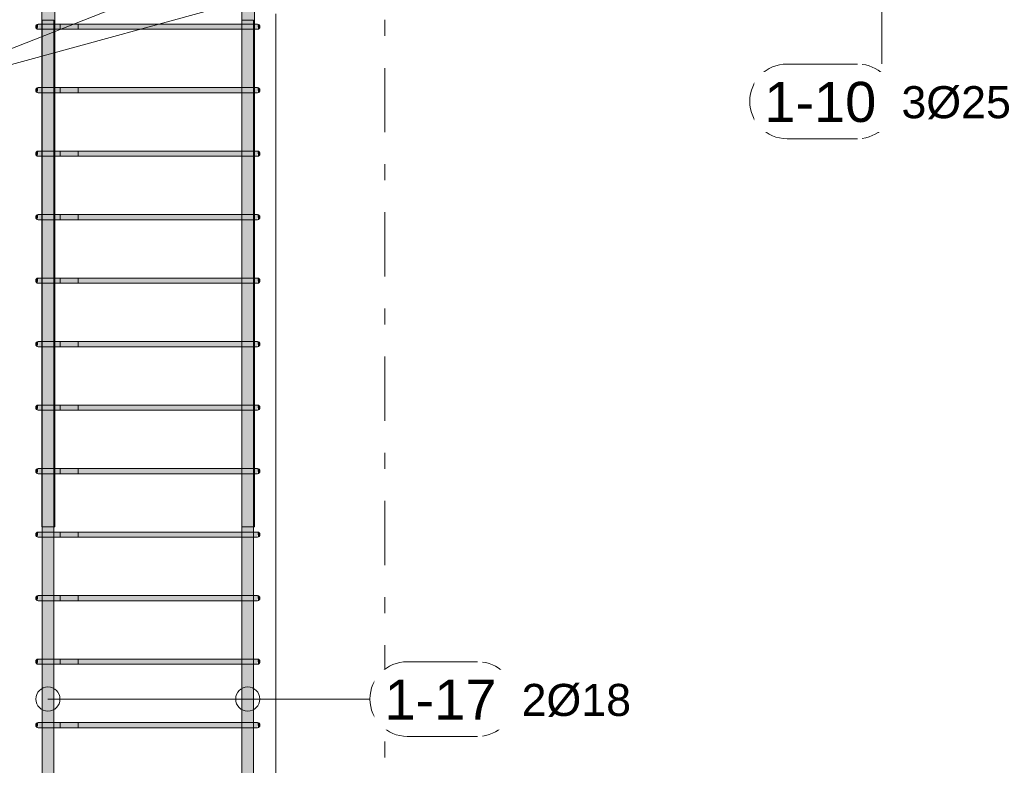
# Model space of a CAD drawing. Header units: millimetres. Extents: x 4307 to 42792, y 1610 to 10025.
# Tile 5 of 256: x 5400 to 6937, y 4448 to 5611. Entities that reach past the tile are written whole.
import ezdxf

# ---------------------------------------------------------------- set-up
doc = ezdxf.new("R2010")
doc.units = ezdxf.units.MM
doc.linetypes.add('Čára osnovy', pattern=[225, 100, -50, 25, -50])
for name, color, linetype, lineweight in [('S-COLS', 52, 'Continuous', 9), ('S-GRID', 1, 'Continuous', 5), ('S-RBAR', 171, 'Continuous', 5), ('S-RBAR-IDEN', 171, 'Continuous', 5)]:
    doc.layers.add(name, color=color, linetype=linetype, lineweight=lineweight)
doc.styles.add('Arial', font='arial.ttf', dxfattribs={"height": 50})
doc.styles.add('Arial_1', font='arial.ttf', dxfattribs={"height": 62.5})

# ---------------------------------------------------------------- blocks, each defined once
blk = doc.blocks.new('Popisek výztuže - _Typ_ množství_PRAVÝ-500031-V1')
at = {"layer": 'S-RBAR-IDEN'}
for p, q in [((6694.5, 8583.8), (6584.8, 8583.8)), ((6584.8, 8467.4), (6694.5, 8467.4))]:
    blk.add_line(p, q, dxfattribs=at)
for centre, start, end in [((6584.8, 8525.6), 90, 270), ((6694.5, 8525.6), 277.6434, 82.3566)]:
    blk.add_arc(centre, 58.2, start, end, dxfattribs=at)

msp = doc.modelspace()

# ---------------------------------------------------------------- hatches: boundary and pattern name
at = {"layer": 'S-RBAR'}
h = msp.add_hatch(color=7, dxfattribs=at)
h.paths.add_polyline_path([(5454.8, 4820), (5454.8, 4903), (5453.1, 4903), (5453.1, 4820)])
h.paths.add_polyline_path([(5434.8, 4820), (5435.1, 4820), (5434.8, 4903), (5434.8, 4903), (5434.8, 4840.1)])
h.paths.add_polyline_path([(5434.8, 4911), (5435.1, 4911), (5434.8, 5002), (5434.8, 5002), (5434.8, 4911)])
h.paths.add_polyline_path([(5454.8, 4911), (5454.8, 5002), (5453.1, 5002), (5453.1, 4911)])
h.paths.add_polyline_path([(5434.8, 5010), (5435.1, 5010), (5434.8, 5101), (5434.8, 5101), (5434.8, 5010)])
h.paths.add_polyline_path([(5454.8, 5010), (5454.8, 5101), (5453.1, 5101), (5453.1, 5010)])
h.paths.add_polyline_path([(5453.1, 5109), (5454.8, 5109), (5454.8, 5200), (5453.1, 5200), (5453.1, 5159)])
h.paths.add_polyline_path([(5435.1, 5109), (5434.8, 5200), (5434.8, 5200), (5434.9, 5109)])
h.paths.add_polyline_path([(5434.8, 5208), (5435.1, 5208), (5434.8, 5299), (5434.8, 5299), (5434.8, 5212.1)])
h.paths.add_polyline_path([(5454.8, 5208), (5454.8, 5299), (5453.1, 5299), (5453.1, 5208)])
h.paths.add_polyline_path([(5434.8, 5307), (5435.1, 5307), (5434.8, 5398), (5434.8, 5398), (5434.8, 5307)])
h.paths.add_polyline_path([(5454.8, 5307), (5454.8, 5398), (5453.1, 5398), (5453.1, 5307)])
h.paths.add_polyline_path([(5434.8, 5406), (5435.1, 5406), (5434.8, 5497), (5434.8, 5497), (5434.8, 5406)])
h.paths.add_polyline_path([(5454.8, 5406), (5454.8, 5497), (5453.1, 5497), (5453.1, 5406)])
h.paths.add_polyline_path([(5434.8, 5505), (5435.1, 5505), (5434.8, 5596), (5434.8, 5596), (5434.8, 5505)])
h.paths.add_polyline_path([(5454.8, 5505), (5454.8, 5596), (5453.1, 5596), (5453.1, 5505)])
h.paths.add_polyline_path([(5434.9, 5604), (5435.1, 5604), (5435.1, 5610), (5453.1, 5610), (5453.1, 5604), (5454.8, 5604), (5454.8, 5645.3), (5449.1, 5646), (5441.9, 5649), (5435.6, 5653.8), (5434.8, 5654.9), (5434.8, 5604)])
h.paths.add_polyline_path([(5454.8, 5655.3), (5454.8, 5657.6), (5447.1, 5657.6), (5452, 5655.6)])
h.paths.add_polyline_path([(5437.5, 5679.6), (5454.8, 5679.6), (5454.8, 5701.2), (5442.7, 5689.1), (5439.5, 5685), (5437.5, 5680.2)])
h.paths.add_polyline_path([(5436.9, 5697.4), (5454.8, 5715.3), (5454.8, 5807.8), (5436.9, 5807.8), (5436.9, 5731.6)])
h.paths.add_polyline_path([(5449.1, 5832.8), (5454.8, 5832.8), (5454.8, 5834.7), (5451.7, 5834.3), (5448, 5832.8)])
h.paths.add_polyline_path([(5434.8, 5835.1), (5435.6, 5836.2), (5442.7, 5841.3), (5449.1, 5844), (5454.8, 5845), (5454.8, 5916), (5453.1, 5916), (5453.1, 5870), (5435.1, 5870), (5434.8, 5916), (5434.8, 5916), (5434.8, 5836.2)])
h.paths.add_polyline_path([(5434.8, 5924), (5435.1, 5924), (5434.8, 6016), (5434.8, 6016), (5434.8, 5956.1)])
h.paths.add_polyline_path([(5454.8, 5924), (5454.8, 6016), (5453.1, 6016), (5453.1, 5924)])
h.paths.add_polyline_path([(5434.8, 6024), (5435.1, 6024), (5434.8, 6116), (5434.8, 6116), (5434.8, 6062.4)])
h.paths.add_polyline_path([(5454.8, 6024), (5454.8, 6116), (5453.1, 6116), (5453.1, 6024)])
h.paths.add_polyline_path([(5434.8, 6124), (5435.1, 6124), (5434.8, 6216), (5434.8, 6216), (5434.8, 6124)])
h.paths.add_polyline_path([(5454.8, 6124), (5454.8, 6216), (5453.1, 6216), (5453.1, 6124)])
h.paths.add_polyline_path([(5454.8, 6224), (5454.8, 6316), (5453.1, 6316), (5453.1, 6224)])
h.paths.add_polyline_path([(5435.1, 6224), (5434.8, 6316), (5434.8, 6316), (5434.9, 6224)])
h.paths.add_polyline_path([(5434.8, 6324), (5435.1, 6324), (5434.8, 6416), (5434.8, 6416), (5434.8, 6328.2)])
h.paths.add_polyline_path([(5454.8, 6324), (5454.8, 6416), (5453.1, 6416), (5453.1, 6324)])
h.paths.add_polyline_path([(5434.8, 6424), (5435.1, 6424), (5434.8, 6516), (5434.8, 6516), (5434.8, 6424)])
h.paths.add_polyline_path([(5454.8, 6424), (5454.8, 6516), (5453.1, 6516), (5453.1, 6424)])
h.paths.add_polyline_path([(5434.8, 6524), (5435.1, 6524), (5434.8, 6616), (5434.8, 6616), (5434.8, 6524)])
h.paths.add_polyline_path([(5454.8, 6524), (5454.8, 6616), (5453.1, 6616), (5453.1, 6524)])
h.paths.add_polyline_path([(5434.8, 6624), (5435.1, 6624), (5435.1, 6670), (5434.8, 6670), (5434.8, 6624)])
h.paths.add_polyline_path([(5454.8, 6624), (5454.8, 6670), (5453.1, 6670), (5453.1, 6624)])
h = msp.add_hatch(color=7, dxfattribs=at)
h.paths.add_polyline_path([(5766.7, 4820), (5766.7, 4903), (5764.9, 4903), (5764.9, 4820)])
h.paths.add_polyline_path([(5746.7, 4820), (5746.9, 4820), (5746.9, 4903), (5746.7, 4903), (5746.7, 4840.1)])
h.paths.add_polyline_path([(5746.7, 4911), (5746.9, 4911), (5746.9, 5002), (5746.7, 5002), (5746.7, 4946.4)])
h.paths.add_polyline_path([(5766.7, 4911), (5766.7, 5002), (5764.9, 5002), (5765.1, 4911)])
h.paths.add_polyline_path([(5746.7, 5010), (5746.9, 5010), (5746.9, 5101), (5746.7, 5101), (5746.7, 5052.7)])
h.paths.add_polyline_path([(5766.7, 5010), (5766.7, 5101), (5764.9, 5101), (5765.1, 5010)])
h.paths.add_polyline_path([(5764.9, 5109), (5766.7, 5109), (5766.7, 5200), (5764.9, 5200), (5764.9, 5159)])
h.paths.add_polyline_path([(5746.7, 5109), (5746.9, 5109), (5746.9, 5200), (5746.7, 5200), (5746.7, 5159)])
h.paths.add_polyline_path([(5746.7, 5208), (5746.9, 5208), (5746.9, 5299), (5746.7, 5299), (5746.7, 5212.1)])
h.paths.add_polyline_path([(5766.7, 5208), (5766.7, 5299), (5764.9, 5299), (5765.1, 5208)])
h.paths.add_polyline_path([(5746.9, 5307), (5746.9, 5398), (5746.7, 5398), (5746.7, 5307)])
h.paths.add_polyline_path([(5766.7, 5307), (5766.7, 5398), (5764.9, 5398), (5765.1, 5307)])
h.paths.add_polyline_path([(5746.9, 5406), (5746.9, 5497), (5746.7, 5497), (5746.7, 5406)])
h.paths.add_polyline_path([(5765.1, 5406), (5766.7, 5406), (5766.7, 5497), (5764.9, 5497), (5764.9, 5406)])
h.paths.add_polyline_path([(5746.7, 5505), (5746.9, 5505), (5746.9, 5596), (5746.7, 5596), (5746.7, 5531)])
h.paths.add_polyline_path([(5766.7, 5505), (5766.7, 5596), (5764.9, 5596), (5765.1, 5505)])
h.paths.add_polyline_path([(5746.7, 5604), (5746.9, 5604), (5746.9, 5610), (5764.9, 5610), (5765.1, 5604), (5766.7, 5604), (5766.7, 5645), (5746.7, 5645), (5746.7, 5637.3)])
h.paths.add_polyline_path([(5766.7, 5655), (5766.7, 5657.6), (5746.7, 5657.6), (5746.7, 5655)])
h.paths.add_polyline_path([(5766.7, 5679.6), (5766.7, 5807.8), (5746.7, 5807.8), (5746.7, 5679.6)])
h.paths.add_polyline_path([(5766.7, 5832.8), (5766.7, 5835), (5746.7, 5835), (5746.7, 5832.8)])
h.paths.add_polyline_path([(5746.7, 5845), (5766.7, 5845), (5766.7, 5916), (5764.9, 5916), (5764.9, 5870), (5746.9, 5870), (5746.9, 5916), (5746.7, 5916), (5746.7, 5849.8)])
h.paths.add_polyline_path([(5746.7, 5924), (5746.9, 5924), (5746.9, 6016), (5746.7, 6016), (5746.7, 5956.1)])
h.paths.add_polyline_path([(5766.7, 5924), (5766.7, 6016), (5764.9, 6016), (5765.1, 5924)])
h.paths.add_polyline_path([(5766.7, 6024), (5766.7, 6116), (5764.9, 6116), (5765.1, 6024)])
h.paths.add_polyline_path([(5746.9, 6024), (5746.9, 6116), (5746.7, 6116), (5746.7, 6024)])
h.paths.add_polyline_path([(5766.7, 6124), (5766.7, 6216), (5764.9, 6216), (5765.1, 6124)])
h.paths.add_polyline_path([(5746.9, 6124), (5746.9, 6216), (5746.7, 6216), (5746.7, 6124)])
h.paths.add_polyline_path([(5764.9, 6224), (5766.7, 6224), (5766.7, 6316), (5764.9, 6316), (5764.9, 6275)])
h.paths.add_polyline_path([(5746.7, 6224), (5746.9, 6224), (5746.9, 6316), (5746.7, 6316), (5746.7, 6275)])
h.paths.add_polyline_path([(5746.7, 6324), (5746.9, 6324), (5746.9, 6416), (5746.7, 6416), (5746.7, 6328.2)])
h.paths.add_polyline_path([(5766.7, 6324), (5766.7, 6416), (5764.9, 6416), (5765.1, 6324)])
h.paths.add_polyline_path([(5746.7, 6424), (5746.9, 6424), (5746.9, 6516), (5746.7, 6516), (5746.7, 6434.4)])
h.paths.add_polyline_path([(5766.7, 6424), (5766.7, 6516), (5764.9, 6516), (5765.1, 6424)])
h.paths.add_polyline_path([(5746.9, 6524), (5746.9, 6616), (5746.7, 6616), (5746.7, 6524)])
h.paths.add_polyline_path([(5765.1, 6524), (5766.7, 6524), (5766.7, 6616), (5764.9, 6616), (5764.9, 6524)])
h.paths.add_polyline_path([(5746.7, 6624), (5746.9, 6624), (5746.9, 6670), (5746.7, 6670), (5746.7, 6647)])
h.paths.add_polyline_path([(5766.7, 6624), (5766.7, 6670), (5764.9, 6670), (5765.1, 6624)])
h = msp.add_hatch(color=7, dxfattribs=at)
h.paths.add_polyline_path([(5441.3, 2610), (5453.1, 2610), (5452.8, 2625.8), (5435.1, 2625.8), (5435.1, 2610), (5438.1, 2610)])
h.paths.add_polyline_path([(5438.1, 2633.8), (5453.1, 2633.8), (5452.8, 2724.8), (5435.1, 2724.8), (5435.1, 2633.8)])
h.paths.add_polyline_path([(5445.2, 2732.8), (5453.1, 2732.8), (5452.8, 2823.8), (5435.1, 2823.8), (5435.1, 2732.8), (5444.9, 2732.8)])
h.paths.add_polyline_path([(5445.2, 2831.8), (5453.1, 2831.8), (5452.8, 2922.8), (5435.1, 2922.8), (5435.1, 2831.8), (5444.9, 2831.8)])
h.paths.add_polyline_path([(5452.8, 2930.8), (5453.1, 2930.8), (5452.8, 3021.8), (5435.1, 3021.8), (5435.1, 2930.8), (5449, 2930.8)])
h.paths.add_polyline_path([(5441.3, 3029.8), (5453.1, 3029.8), (5452.8, 3120.8), (5435.1, 3120.8), (5435.1, 3029.8), (5438.1, 3029.8)])
h.paths.add_polyline_path([(5441.3, 3128.8), (5453.1, 3128.8), (5452.8, 3219.9), (5435.1, 3219.9), (5435.1, 3128.8), (5438.1, 3128.8)])
h.paths.add_polyline_path([(5445.2, 3227.9), (5453.1, 3227.9), (5452.8, 3318.9), (5435.1, 3318.9), (5435.1, 3227.9), (5444.9, 3227.9)])
h.paths.add_polyline_path([(5441.3, 3326.9), (5453.1, 3326.9), (5452.8, 3417.9), (5435.1, 3417.9), (5435.1, 3326.9), (5438.1, 3326.9)])
h.paths.add_polyline_path([(5444.9, 3425.9), (5453.1, 3425.9), (5452.8, 3516.9), (5435.1, 3516.9), (5435.1, 3425.9), (5441.3, 3425.9)])
h.paths.add_polyline_path([(5445.2, 3524.9), (5453.1, 3524.9), (5452.8, 3615.9), (5435.1, 3615.9), (5435.1, 3524.9), (5444.9, 3524.9)])
h.paths.add_polyline_path([(5452.8, 3623.9), (5453.1, 3623.9), (5452.8, 3714.9), (5435.1, 3714.9), (5435.1, 3623.9), (5449, 3623.9)])
h.paths.add_polyline_path([(5441.3, 3722.9), (5453.1, 3722.9), (5452.8, 3813.9), (5435.1, 3813.9), (5435.1, 3722.9), (5438.1, 3722.9)])
h.paths.add_polyline_path([(5441.3, 3821.9), (5453.1, 3821.9), (5452.8, 3912.9), (5435.1, 3912.9), (5435.1, 3821.9), (5438.1, 3821.9)])
h.paths.add_polyline_path([(5441.3, 3920.9), (5453.1, 3920.9), (5452.8, 4011.9), (5435.1, 4011.9), (5435.1, 3920.9), (5438.1, 3920.9)])
h.paths.add_polyline_path([(5444.9, 4019.9), (5453.1, 4019.9), (5452.8, 4110.9), (5435.1, 4110.9), (5435.1, 4019.9), (5441.3, 4019.9)])
h.paths.add_polyline_path([(5435.1, 4118.9), (5453.1, 4118.9), (5452.8, 4209.9), (5435.1, 4209.9), (5435.1, 4149.2)])
h.paths.add_polyline_path([(5445.2, 4217.9), (5453.1, 4217.9), (5452.8, 4308.9), (5435.1, 4308.6), (5435.1, 4217.9), (5444.9, 4217.9)])
h.paths.add_polyline_path([(5441.3, 4316.9), (5453.1, 4316.9), (5452.8, 4407.9), (5435.1, 4407.9), (5435.1, 4316.9), (5438.1, 4316.9)])
h.paths.add_polyline_path([(5453.1, 4415.9), (5452.8, 4506.9), (5435.1, 4506.9), (5435.1, 4415.9), (5452.8, 4415.9)])
h.paths.add_polyline_path([(5441.3, 4514.9), (5453.1, 4514.9), (5452.8, 4605.9), (5435.1, 4605.9), (5435.1, 4514.9), (5438.1, 4514.9)])
h.paths.add_polyline_path([(5441.3, 4613.9), (5453.1, 4613.9), (5452.8, 4704.9), (5435.1, 4704.9), (5435.1, 4613.9), (5438.1, 4613.9)])
h.paths.add_polyline_path([(5445.2, 4712.9), (5453.1, 4712.9), (5452.8, 4804), (5435.1, 4804), (5435.1, 4712.9), (5444.9, 4712.9)])
h.paths.add_polyline_path([(5444.9, 4812), (5453.1, 4812), (5452.8, 4903), (5435.1, 4903), (5435.1, 4812), (5441.3, 4812)])
h.paths.add_polyline_path([(5445.2, 4911), (5453.1, 4911), (5452.8, 5002), (5435.1, 5002), (5435.1, 4911), (5444.9, 4911)])
h.paths.add_polyline_path([(5445.2, 5010), (5453.1, 5010), (5452.8, 5101), (5435.1, 5101), (5435.1, 5010), (5444.9, 5010)])
h.paths.add_polyline_path([(5452.8, 5109), (5453.1, 5109), (5452.8, 5200), (5435.1, 5200), (5435.1, 5109), (5449, 5109)])
h.paths.add_polyline_path([(5441.3, 5208), (5453.1, 5208), (5452.8, 5299), (5435.1, 5299), (5435.1, 5208), (5438.1, 5208)])
h.paths.add_polyline_path([(5441.3, 5307), (5453.1, 5307), (5452.8, 5398), (5435.1, 5398), (5435.1, 5307), (5438.1, 5307)])
h.paths.add_polyline_path([(5441.3, 5406), (5453.1, 5406), (5452.8, 5497), (5435.1, 5497), (5435.1, 5406), (5438.1, 5406)])
h.paths.add_polyline_path([(5441.3, 5505), (5453.1, 5505), (5452.8, 5596), (5435.1, 5596), (5435.1, 5505), (5438.1, 5505)])
h.paths.add_polyline_path([(5445.2, 5604), (5453.1, 5604), (5452.8, 5610), (5435.1, 5610), (5435.1, 5604), (5444.9, 5604)])
h = msp.add_hatch(color=7, dxfattribs=at)
h.paths.add_polyline_path([(5758.7, 2610), (5764.9, 2610), (5764.9, 2625.8), (5746.9, 2625.8), (5746.9, 2610), (5754.8, 2610)])
h.paths.add_polyline_path([(5746.9, 2633.8), (5764.9, 2633.8), (5764.9, 2724.8), (5746.9, 2724.8), (5746.9, 2661.1)])
h.paths.add_polyline_path([(5761.9, 2732.8), (5764.9, 2732.8), (5764.9, 2823.8), (5746.9, 2823.8), (5746.9, 2732.8), (5758.7, 2732.8)])
h.paths.add_polyline_path([(5761.9, 2831.8), (5764.9, 2831.8), (5764.9, 2922.8), (5746.9, 2922.8), (5746.9, 2831.8), (5758.7, 2831.8)])
h.paths.add_polyline_path([(5746.9, 2930.8), (5764.9, 2930.8), (5764.9, 3021.8), (5746.9, 3021.8), (5746.9, 2980)])
h.paths.add_polyline_path([(5761.9, 3029.8), (5764.9, 3029.8), (5764.9, 3120.8), (5746.9, 3120.8), (5746.9, 3029.8), (5758.7, 3029.8)])
h.paths.add_polyline_path([(5761.9, 3128.8), (5764.9, 3128.8), (5764.9, 3219.9), (5746.9, 3219.9), (5746.9, 3128.8), (5758.7, 3128.8)])
h.paths.add_polyline_path([(5761.9, 3227.9), (5764.9, 3227.9), (5764.9, 3318.9), (5746.9, 3318.9), (5746.9, 3227.9), (5758.7, 3227.9)])
h.paths.add_polyline_path([(5761.9, 3326.9), (5764.9, 3326.9), (5764.9, 3417.9), (5746.9, 3417.9), (5746.9, 3326.9), (5758.7, 3326.9)])
h.paths.add_polyline_path([(5761.9, 3425.9), (5764.9, 3425.9), (5764.9, 3516.9), (5746.9, 3516.9), (5746.9, 3425.9), (5758.7, 3425.9)])
h.paths.add_polyline_path([(5761.9, 3524.9), (5764.9, 3524.9), (5764.9, 3615.9), (5746.9, 3615.9), (5746.9, 3524.9), (5758.7, 3524.9)])
h.paths.add_polyline_path([(5746.9, 3623.9), (5764.9, 3623.9), (5764.9, 3714.9), (5746.9, 3714.9), (5746.9, 3670.9)])
h.paths.add_polyline_path([(5761.9, 3722.9), (5764.9, 3722.9), (5764.9, 3813.9), (5746.9, 3813.9), (5746.9, 3722.9), (5758.7, 3722.9)])
h.paths.add_polyline_path([(5761.9, 3821.9), (5764.9, 3821.9), (5764.9, 3912.9), (5746.9, 3912.9), (5746.9, 3821.9), (5758.7, 3821.9)])
h.paths.add_polyline_path([(5761.9, 3920.9), (5764.9, 3920.9), (5764.9, 4011.9), (5746.9, 4011.9), (5746.9, 3920.9), (5758.7, 3920.9)])
h.paths.add_polyline_path([(5761.9, 4019.9), (5764.9, 4019.9), (5764.9, 4110.9), (5746.9, 4110.9), (5746.9, 4019.9), (5758.7, 4019.9)])
h.paths.add_polyline_path([(5758.7, 4118.9), (5764.9, 4118.9), (5764.9, 4209.9), (5746.9, 4209.9), (5746.9, 4118.9), (5754.8, 4118.9)])
h.paths.add_polyline_path([(5761.9, 4217.9), (5764.9, 4217.9), (5764.9, 4308.9), (5746.9, 4308.6), (5746.9, 4217.9), (5758.7, 4217.9)])
h.paths.add_polyline_path([(5761.9, 4316.9), (5764.9, 4316.9), (5764.9, 4407.9), (5746.9, 4407.9), (5746.9, 4316.9), (5758.7, 4316.9)])
h.paths.add_polyline_path([(5746.9, 4415.9), (5764.9, 4415.9), (5764.9, 4506.9), (5746.9, 4506.9), (5746.9, 4468.1)])
h.paths.add_polyline_path([(5761.9, 4514.9), (5764.9, 4514.9), (5764.9, 4605.9), (5746.9, 4605.9), (5746.9, 4514.9), (5758.7, 4514.9)])
h.paths.add_polyline_path([(5761.9, 4613.9), (5764.9, 4613.9), (5764.9, 4704.9), (5746.9, 4704.9), (5746.9, 4613.9), (5758.7, 4613.9)])
h.paths.add_polyline_path([(5761.9, 4712.9), (5764.9, 4712.9), (5764.9, 4804), (5746.9, 4804), (5746.9, 4712.9), (5758.7, 4712.9)])
h.paths.add_polyline_path([(5761.9, 4812), (5764.9, 4812), (5764.9, 4903), (5746.9, 4903), (5746.9, 4812), (5758.7, 4812)])
h.paths.add_polyline_path([(5761.9, 4911), (5764.9, 4911), (5764.9, 5002), (5746.9, 5002), (5746.9, 4911), (5758.7, 4911)])
h.paths.add_polyline_path([(5761.9, 5010), (5764.9, 5010), (5764.9, 5101), (5746.9, 5101), (5746.9, 5010), (5758.7, 5010)])
h.paths.add_polyline_path([(5746.9, 5109), (5764.9, 5109), (5764.9, 5200), (5746.9, 5200), (5746.9, 5159)])
h.paths.add_polyline_path([(5761.9, 5208), (5764.9, 5208), (5764.9, 5299), (5746.9, 5299), (5746.9, 5208), (5758.7, 5208)])
h.paths.add_polyline_path([(5761.9, 5307), (5764.9, 5307), (5764.9, 5398), (5746.9, 5398), (5746.9, 5307), (5758.7, 5307)])
h.paths.add_polyline_path([(5761.9, 5406), (5764.9, 5406), (5764.9, 5497), (5746.9, 5497), (5746.9, 5406), (5758.7, 5406)])
h.paths.add_polyline_path([(5761.9, 5505), (5764.9, 5505), (5764.9, 5596), (5746.9, 5596), (5746.9, 5505), (5758.7, 5505)])
h.paths.add_polyline_path([(5754.8, 5604), (5764.9, 5604), (5764.9, 5610), (5746.9, 5610), (5746.9, 5604), (5751, 5604)])
for points in [[(5428, 5596.1), (5429, 5604), (5427, 5603.5), (5425.5, 5602), (5425, 5600), (5425.5, 5598), (5427.4, 5596.4)], [(5434.9, 5596), (5449, 5596), (5449, 5604), (5429, 5604), (5429, 5596), (5432.7, 5596)], [(5741.6, 5596), (5751, 5596), (5751, 5604), (5449, 5604), (5449, 5596), (5663, 5596)], [(5769.5, 5596), (5771, 5596.1), (5771, 5604), (5751, 5604), (5751, 5596), (5767.3, 5596)], [(5772, 5596.1), (5773, 5596.5), (5774.5, 5598), (5775, 5600), (5774.5, 5602), (5773, 5603.5), (5771, 5604), (5771.7, 5599)], [(5428, 5497.1), (5429, 5505), (5427, 5504.5), (5425.5, 5503), (5425, 5501), (5425.5, 5499), (5427.4, 5497.4)], [(5434.9, 5497), (5449, 5497), (5449, 5505), (5429, 5505), (5429, 5497), (5432.7, 5497)], [(5741.6, 5497), (5751, 5497), (5751, 5505), (5449, 5505), (5449, 5497), (5663, 5497)], [(5769.5, 5497), (5771, 5497.1), (5771, 5505), (5751, 5505), (5751, 5497), (5767.3, 5497)], [(5772, 5497.1), (5773, 5497.5), (5774.5, 5499), (5775, 5501), (5774.5, 5503), (5773, 5504.5), (5771, 5505), (5771.7, 5500)], [(5428, 5398.1), (5429, 5406), (5427, 5405.5), (5425.5, 5404), (5425, 5402), (5425.5, 5400), (5427.4, 5398.3)], [(5434.9, 5398), (5449, 5398), (5449, 5406), (5429, 5406), (5429, 5398), (5432.7, 5398)], [(5741.6, 5398), (5751, 5398), (5751, 5406), (5449, 5406), (5449, 5398), (5663, 5398)], [(5769.5, 5398), (5771, 5398.1), (5771, 5406), (5751, 5406), (5751, 5398), (5767.3, 5398)], [(5772, 5398.1), (5773, 5398.5), (5774.5, 5400), (5775, 5402), (5774.5, 5404), (5773, 5405.5), (5771, 5406), (5771.7, 5401)], [(5428, 5299.1), (5429, 5307), (5427, 5306.4), (5425.5, 5305), (5425, 5303), (5425.5, 5301), (5427.4, 5299.3)], [(5434.9, 5299), (5449, 5299), (5449, 5307), (5429, 5307), (5429, 5299), (5432.7, 5299)], [(5741.6, 5299), (5751, 5299), (5751, 5307), (5449, 5307), (5449, 5299), (5663, 5299)], [(5769.5, 5299), (5771, 5299.1), (5771, 5307), (5751, 5307), (5751, 5299), (5767.3, 5299)], [(5772, 5299.1), (5773, 5299.5), (5774.5, 5301), (5775, 5303), (5774.5, 5305), (5773, 5306.4), (5771, 5307), (5771.7, 5301.9)], [(5428, 5200.1), (5429, 5208), (5427, 5207.4), (5425.5, 5206), (5425, 5204), (5425.5, 5202), (5427.4, 5200.3)], [(5434.9, 5200), (5449, 5200), (5449, 5208), (5429, 5208), (5429, 5200), (5432.7, 5200)], [(5741.6, 5200), (5751, 5200), (5751, 5208), (5449, 5208), (5449, 5200), (5663, 5200)], [(5769.5, 5200), (5771, 5200.1), (5771, 5208), (5751, 5208), (5751, 5200), (5767.3, 5200)], [(5772, 5200.1), (5773, 5200.5), (5774.5, 5202), (5775, 5204), (5774.5, 5206), (5773, 5207.4), (5771, 5208), (5771.7, 5202.9)], [(5428, 5101.1), (5429, 5109), (5427, 5108.4), (5425.5, 5107), (5425, 5105), (5425.5, 5103), (5427.4, 5101.3)], [(5445.2, 5101), (5449, 5101), (5449, 5109), (5429, 5109), (5429, 5101), (5444.9, 5101)], [(5506, 5101), (5751, 5101), (5751, 5109), (5449, 5109), (5449, 5101), (5466.7, 5101)], [(5751, 5101), (5771, 5101.1), (5771, 5109), (5751, 5109), (5751, 5105.8)], [(5772, 5101.1), (5773, 5101.5), (5774.5, 5103), (5775, 5105), (5774.5, 5107), (5773, 5108.4), (5771, 5109), (5771.7, 5103.9)], [(5428, 5002.1), (5429, 5010), (5427, 5009.4), (5425.5, 5008), (5425, 5006), (5425.5, 5004), (5427.4, 5002.3)], [(5434.9, 5002), (5449, 5002), (5449, 5010), (5429, 5010), (5429, 5002), (5432.7, 5002)], [(5741.6, 5002), (5751, 5002), (5751, 5010), (5449, 5010), (5449, 5002), (5663, 5002)], [(5769.5, 5002), (5771, 5002.1), (5771, 5010), (5751, 5010), (5751, 5002), (5767.3, 5002)], [(5772, 5002.1), (5773, 5002.5), (5774.5, 5004), (5775, 5006), (5774.5, 5008), (5773, 5009.4), (5771, 5010), (5771.7, 5004.9)], [(5428, 4903.1), (5429, 4911), (5427, 4910.4), (5425.5, 4909), (5425, 4907), (5425.5, 4905), (5427.4, 4903.3)], [(5434.9, 4903), (5449, 4903), (5449, 4911), (5429, 4911), (5429, 4903), (5432.7, 4903)], [(5741.6, 4903), (5751, 4903), (5751, 4911), (5449, 4911), (5449, 4903), (5663, 4903)], [(5769.5, 4903), (5771, 4903.1), (5771, 4911), (5751, 4911), (5751, 4903), (5767.3, 4903)], [(5772, 4903.1), (5773, 4903.5), (5774.5, 4905), (5775, 4907), (5774.5, 4909), (5773, 4910.4), (5771, 4911), (5771.7, 4905.9)], [(5428, 4804.1), (5429, 4812), (5427, 4811.4), (5425.5, 4810), (5425, 4808), (5425.5, 4806), (5427.4, 4804.3)], [(5434.9, 4804), (5449, 4804), (5449, 4812), (5429, 4812), (5429, 4804), (5432.7, 4804)], [(5741.6, 4804), (5751, 4804), (5751, 4812), (5449, 4812), (5449, 4804), (5663, 4804)], [(5769.5, 4804), (5771, 4804.1), (5771, 4812), (5751, 4812), (5751, 4804), (5767.3, 4804)], [(5772, 4804.1), (5773, 4804.5), (5774.5, 4806), (5775, 4808), (5774.5, 4810), (5773, 4811.4), (5771, 4812), (5771.7, 4806.9)], [(5428, 4705.1), (5429, 4712.9), (5427, 4712.4), (5425.5, 4710.9), (5425, 4708.9), (5425.5, 4706.9), (5427.4, 4705.3)], [(5434.9, 4704.9), (5449, 4704.9), (5449, 4712.9), (5429, 4712.9), (5429, 4704.9), (5432.7, 4704.9)], [(5741.6, 4704.9), (5751, 4704.9), (5751, 4712.9), (5449, 4712.9), (5449, 4704.9), (5663, 4704.9)], [(5769.5, 4704.9), (5771, 4705.1), (5771, 4712.9), (5751, 4712.9), (5751, 4704.9), (5767.3, 4704.9)], [(5772, 4705.1), (5773, 4705.5), (5774.5, 4706.9), (5775, 4708.9), (5774.5, 4710.9), (5773, 4712.4), (5771, 4712.9), (5771.7, 4707.9)], [(5428, 4606.1), (5429, 4613.9), (5427, 4613.4), (5425.5, 4611.9), (5425, 4609.9), (5425.5, 4607.9), (5427.4, 4606.3)], [(5434.9, 4605.9), (5449, 4605.9), (5449, 4613.9), (5429, 4613.9), (5429, 4605.9), (5432.7, 4605.9)], [(5741.6, 4605.9), (5751, 4605.9), (5751, 4613.9), (5449, 4613.9), (5449, 4605.9), (5663, 4605.9)], [(5769.5, 4605.9), (5771, 4606.1), (5771, 4613.9), (5751, 4613.9), (5751, 4605.9), (5767.3, 4605.9)], [(5772, 4606.1), (5773, 4606.5), (5774.5, 4607.9), (5775, 4609.9), (5774.5, 4611.9), (5773, 4613.4), (5771, 4613.9), (5771.7, 4608.9)], [(5428, 4507.1), (5429, 4514.9), (5427, 4514.4), (5425.5, 4512.9), (5425, 4510.9), (5425.5, 4508.9), (5427.4, 4507.3)], [(5434.9, 4506.9), (5449, 4506.9), (5449, 4514.9), (5429, 4514.9), (5429, 4506.9), (5432.7, 4506.9)], [(5741.6, 4506.9), (5751, 4506.9), (5751, 4514.9), (5449, 4514.9), (5449, 4506.9), (5663, 4506.9)], [(5769.5, 4506.9), (5771, 4507.1), (5771, 4514.9), (5751, 4514.9), (5751, 4506.9), (5767.3, 4506.9)], [(5772, 4507.1), (5773, 4507.5), (5774.5, 4508.9), (5775, 4510.9), (5774.5, 4512.9), (5773, 4514.4), (5771, 4514.9), (5771.7, 4509.9)]]:
    msp.add_hatch(color=7, dxfattribs=at).paths.add_polyline_path(points)

# ---------------------------------------------------------------- linework, layer by layer
at = {"layer": 'S-COLS'}
for p, q in [((5800, 5620), (5800, 2605)), ((5800, 2605), (5800, 5620))]:
    msp.add_line(p, q, dxfattribs=at)
at = {"layer": 'S-GRID', "linetype": 'Čára osnovy', "lineweight": 9}
msp.add_line((5970, 2060.6), (5970, 9495.1), dxfattribs=at)
at = {"layer": 'S-RBAR'}
for p, q in [((5434.8, 4820), (5434.8, 6670)), ((5434.8, 4820), (5434.8, 6670)), ((5454.8, 4820), (5454.8, 6670)), ((5454.8, 4820), (5454.8, 6670)), ((5746.7, 4820), (5746.7, 6670)), ((5746.7, 4820), (5746.7, 6670)), ((5766.7, 4820), (5766.7, 6670)), ((5766.7, 4820), (5766.7, 6670)), ((5453.1, 5610), (5435.1, 5610)), ((5435.1, 2610), (5435.1, 5610)), ((5453.1, 5610), (5435.1, 5610)), ((5435.1, 2610), (5435.1, 5610)), ((5453.1, 2610), (5453.1, 5610)), ((5453.1, 2610), (5453.1, 5610)), ((5764.9, 5610), (5746.9, 5610)), ((5746.9, 2610), (5746.9, 5610)), ((5764.9, 5610), (5746.9, 5610)), ((5746.9, 2610), (5746.9, 5610)), ((5764.9, 2610), (5764.9, 5610)), ((5764.9, 2610), (5764.9, 5610)), ((5434.9, 5604), (5429, 5604)), ((5449, 5604), (5429, 5604)), ((5449, 5604), (5429, 5604)), ((5463.1, 5604), (5429, 5604)), ((5434.9, 5596), (5429, 5596)), ((5449, 5596), (5429, 5596)), ((5463.1, 5596), (5429, 5596)), ((5463.1, 5604), (5434.9, 5604)), ((5463.1, 5596), (5434.9, 5596)), ((5449, 5596), (5434.9, 5596)), ((5449, 5604), (5751, 5604)), ((5751, 5604), (5449, 5604)), ((5449, 5596), (5751, 5596)), ((5751, 5596), (5449, 5596)), ((5463.1, 5604), (5463.1, 5596)), ((5463.1, 5604), (5491.4, 5604)), ((5463.1, 5596), (5491.4, 5596)), ((5491.4, 5596), (5491.4, 5604)), ((5771, 5604), (5751, 5604)), ((5771, 5604), (5751, 5604)), ((5771, 5596), (5751, 5596)), ((5771, 5596), (5751, 5596)), ((5434.9, 5505), (5429, 5505)), ((5449, 5505), (5429, 5505)), ((5449, 5505), (5429, 5505)), ((5463.1, 5505), (5429, 5505)), ((5463.1, 5505), (5434.9, 5505)), ((5449, 5505), (5751, 5505)), ((5751, 5505), (5449, 5505)), ((5463.1, 5505), (5463.1, 5497)), ((5463.1, 5505), (5491.4, 5505)), ((5491.4, 5497), (5491.4, 5505)), ((5771, 5505), (5751, 5505)), ((5771, 5505), (5751, 5505)), ((5434.9, 5497), (5429, 5497)), ((5449, 5497), (5429, 5497)), ((5463.1, 5497), (5429, 5497)), ((5463.1, 5497), (5434.9, 5497)), ((5449, 5497), (5434.9, 5497)), ((5449, 5497), (5751, 5497)), ((5751, 5497), (5449, 5497)), ((5463.1, 5497), (5491.4, 5497)), ((5771, 5497), (5751, 5497)), ((5771, 5497), (5751, 5497)), ((5434.9, 5406), (5429, 5406)), ((5449, 5406), (5429, 5406)), ((5449, 5406), (5429, 5406)), ((5463.1, 5406), (5429, 5406)), ((5434.9, 5398), (5429, 5398)), ((5449, 5398), (5429, 5398)), ((5463.1, 5398), (5429, 5398)), ((5463.1, 5406), (5434.9, 5406)), ((5463.1, 5398), (5434.9, 5398)), ((5449, 5398), (5434.9, 5398)), ((5449, 5406), (5751, 5406)), ((5751, 5406), (5449, 5406)), ((5449, 5398), (5751, 5398)), ((5751, 5398), (5449, 5398)), ((5463.1, 5406), (5463.1, 5398)), ((5463.1, 5406), (5491.4, 5406)), ((5463.1, 5398), (5491.4, 5398)), ((5491.4, 5398), (5491.4, 5406)), ((5771, 5406), (5751, 5406)), ((5771, 5406), (5751, 5406)), ((5771, 5398), (5751, 5398)), ((5771, 5398), (5751, 5398)), ((5434.9, 5307), (5429, 5307)), ((5449, 5307), (5429, 5307)), ((5449, 5307), (5429, 5307)), ((5463.1, 5307), (5429, 5307)), ((5463.1, 5307), (5434.9, 5307)), ((5449, 5307), (5751, 5307)), ((5751, 5307), (5449, 5307)), ((5463.1, 5307), (5463.1, 5299)), ((5463.1, 5307), (5491.4, 5307)), ((5491.4, 5299), (5491.4, 5307)), ((5771, 5307), (5751, 5307)), ((5771, 5307), (5751, 5307)), ((5434.9, 5299), (5429, 5299)), ((5449, 5299), (5429, 5299)), ((5463.1, 5299), (5429, 5299)), ((5463.1, 5299), (5434.9, 5299)), ((5449, 5299), (5434.9, 5299)), ((5449, 5299), (5751, 5299)), ((5751, 5299), (5449, 5299)), ((5463.1, 5299), (5491.4, 5299)), ((5771, 5299), (5751, 5299)), ((5771, 5299), (5751, 5299)), ((5434.9, 5208), (5429, 5208)), ((5449, 5208), (5429, 5208)), ((5449, 5208), (5429, 5208)), ((5463.1, 5208), (5429, 5208)), ((5434.9, 5200), (5429, 5200)), ((5449, 5200), (5429, 5200)), ((5463.1, 5200), (5429, 5200)), ((5463.1, 5208), (5434.9, 5208)), ((5463.1, 5200), (5434.9, 5200)), ((5449, 5200), (5434.9, 5200)), ((5449, 5208), (5751, 5208)), ((5751, 5208), (5449, 5208)), ((5449, 5200), (5751, 5200)), ((5751, 5200), (5449, 5200)), ((5463.1, 5208), (5463.1, 5200)), ((5463.1, 5208), (5491.4, 5208)), ((5463.1, 5200), (5491.4, 5200)), ((5491.4, 5200), (5491.4, 5208)), ((5771, 5208), (5751, 5208)), ((5771, 5208), (5751, 5208)), ((5771, 5200), (5751, 5200)), ((5771, 5200), (5751, 5200)), ((5434.9, 5109), (5429, 5109)), ((5449, 5109), (5429, 5109)), ((5449, 5109), (5429, 5109)), ((5463.1, 5109), (5429, 5109)), ((5463.1, 5109), (5434.9, 5109)), ((5449, 5109), (5751, 5109)), ((5751, 5109), (5449, 5109)), ((5463.1, 5109), (5463.1, 5101)), ((5463.1, 5109), (5491.4, 5109)), ((5491.4, 5101), (5491.4, 5109)), ((5771, 5109), (5751, 5109)), ((5771, 5109), (5751, 5109)), ((5434.9, 5101), (5429, 5101)), ((5449, 5101), (5429, 5101)), ((5463.1, 5101), (5429, 5101)), ((5463.1, 5101), (5434.9, 5101)), ((5449, 5101), (5434.9, 5101)), ((5449, 5101), (5751, 5101)), ((5751, 5101), (5449, 5101)), ((5463.1, 5101), (5491.4, 5101)), ((5771, 5101), (5751, 5101)), ((5771, 5101), (5751, 5101)), ((5434.9, 5010), (5429, 5010)), ((5449, 5010), (5429, 5010)), ((5449, 5010), (5429, 5010)), ((5463.1, 5010), (5429, 5010)), ((5463.1, 5010), (5434.9, 5010)), ((5449, 5010), (5751, 5010)), ((5751, 5010), (5449, 5010)), ((5463.1, 5010), (5463.1, 5002)), ((5463.1, 5010), (5491.4, 5010)), ((5491.4, 5002), (5491.4, 5010)), ((5771, 5010), (5751, 5010)), ((5771, 5010), (5751, 5010)), ((5434.9, 5002), (5429, 5002)), ((5449, 5002), (5429, 5002)), ((5463.1, 5002), (5429, 5002)), ((5463.1, 5002), (5434.9, 5002)), ((5449, 5002), (5434.9, 5002)), ((5449, 5002), (5751, 5002)), ((5751, 5002), (5449, 5002)), ((5463.1, 5002), (5491.4, 5002)), ((5771, 5002), (5751, 5002)), ((5771, 5002), (5751, 5002)), ((5434.9, 4911), (5429, 4911)), ((5449, 4911), (5429, 4911)), ((5449, 4911), (5429, 4911)), ((5463.1, 4911), (5429, 4911)), ((5434.9, 4903), (5429, 4903)), ((5449, 4903), (5429, 4903)), ((5463.1, 4903), (5429, 4903)), ((5463.1, 4911), (5434.9, 4911)), ((5463.1, 4903), (5434.9, 4903)), ((5449, 4903), (5434.9, 4903)), ((5449, 4911), (5751, 4911)), ((5751, 4911), (5449, 4911)), ((5449, 4903), (5751, 4903)), ((5751, 4903), (5449, 4903)), ((5463.1, 4911), (5463.1, 4903)), ((5463.1, 4911), (5491.4, 4911)), ((5463.1, 4903), (5491.4, 4903)), ((5491.4, 4903), (5491.4, 4911)), ((5771, 4911), (5751, 4911)), ((5771, 4911), (5751, 4911)), ((5771, 4903), (5751, 4903)), ((5771, 4903), (5751, 4903)), ((5434.9, 4812), (5429, 4812)), ((5449, 4812), (5429, 4812)), ((5449, 4812), (5429, 4812)), ((5463.1, 4812), (5429, 4812)), ((5454.8, 4820), (5434.8, 4820)), ((5454.8, 4820), (5434.8, 4820)), ((5463.1, 4812), (5434.9, 4812)), ((5449, 4812), (5751, 4812)), ((5751, 4812), (5449, 4812)), ((5463.1, 4812), (5463.1, 4804)), ((5463.1, 4812), (5491.4, 4812)), ((5491.4, 4804), (5491.4, 4812)), ((5766.7, 4820), (5746.7, 4820)), ((5766.7, 4820), (5746.7, 4820)), ((5771, 4812), (5751, 4812)), ((5771, 4812), (5751, 4812)), ((5434.9, 4804), (5429, 4804)), ((5449, 4804), (5429, 4804)), ((5463.1, 4804), (5429, 4804)), ((5463.1, 4804), (5434.9, 4804)), ((5449, 4804), (5434.9, 4804)), ((5449, 4804), (5751, 4804)), ((5751, 4804), (5449, 4804)), ((5463.1, 4804), (5491.4, 4804)), ((5771, 4804), (5751, 4804)), ((5771, 4804), (5751, 4804)), ((5434.9, 4712.9), (5429, 4712.9)), ((5449, 4712.9), (5429, 4712.9)), ((5449, 4712.9), (5429, 4712.9)), ((5463.1, 4712.9), (5429, 4712.9)), ((5434.9, 4704.9), (5429, 4704.9)), ((5449, 4704.9), (5429, 4704.9)), ((5463.1, 4704.9), (5429, 4704.9)), ((5463.1, 4712.9), (5434.9, 4712.9)), ((5463.1, 4704.9), (5434.9, 4704.9)), ((5449, 4704.9), (5434.9, 4704.9)), ((5449, 4712.9), (5751, 4712.9)), ((5751, 4712.9), (5449, 4712.9)), ((5449, 4704.9), (5751, 4704.9)), ((5751, 4704.9), (5449, 4704.9)), ((5463.1, 4712.9), (5463.1, 4704.9)), ((5463.1, 4712.9), (5491.4, 4712.9)), ((5463.1, 4704.9), (5491.4, 4704.9)), ((5491.4, 4704.9), (5491.4, 4712.9)), ((5771, 4712.9), (5751, 4712.9)), ((5771, 4712.9), (5751, 4712.9)), ((5771, 4704.9), (5751, 4704.9)), ((5771, 4704.9), (5751, 4704.9)), ((5434.9, 4613.9), (5429, 4613.9)), ((5449, 4613.9), (5429, 4613.9)), ((5449, 4613.9), (5429, 4613.9)), ((5463.1, 4613.9), (5429, 4613.9)), ((5463.1, 4613.9), (5434.9, 4613.9)), ((5449, 4613.9), (5751, 4613.9)), ((5751, 4613.9), (5449, 4613.9)), ((5463.1, 4613.9), (5463.1, 4605.9)), ((5463.1, 4613.9), (5491.4, 4613.9)), ((5491.4, 4605.9), (5491.4, 4613.9)), ((5771, 4613.9), (5751, 4613.9)), ((5771, 4613.9), (5751, 4613.9)), ((5434.9, 4605.9), (5429, 4605.9)), ((5449, 4605.9), (5429, 4605.9)), ((5463.1, 4605.9), (5429, 4605.9)), ((5463.1, 4605.9), (5434.9, 4605.9)), ((5449, 4605.9), (5434.9, 4605.9)), ((5449, 4605.9), (5751, 4605.9)), ((5751, 4605.9), (5449, 4605.9)), ((5463.1, 4605.9), (5491.4, 4605.9)), ((5771, 4605.9), (5751, 4605.9)), ((5771, 4605.9), (5751, 4605.9)), ((5434.9, 4514.9), (5429, 4514.9)), ((5449, 4514.9), (5429, 4514.9)), ((5449, 4514.9), (5429, 4514.9)), ((5463.1, 4514.9), (5429, 4514.9)), ((5434.9, 4506.9), (5429, 4506.9)), ((5449, 4506.9), (5429, 4506.9)), ((5463.1, 4506.9), (5429, 4506.9)), ((5463.1, 4514.9), (5434.9, 4514.9)), ((5463.1, 4506.9), (5434.9, 4506.9)), ((5449, 4506.9), (5434.9, 4506.9)), ((5449, 4514.9), (5751, 4514.9)), ((5751, 4514.9), (5449, 4514.9)), ((5449, 4506.9), (5751, 4506.9)), ((5751, 4506.9), (5449, 4506.9)), ((5463.1, 4514.9), (5463.1, 4506.9)), ((5463.1, 4514.9), (5491.4, 4514.9)), ((5463.1, 4506.9), (5491.4, 4506.9)), ((5491.4, 4506.9), (5491.4, 4514.9)), ((5771, 4514.9), (5751, 4514.9)), ((5771, 4514.9), (5751, 4514.9)), ((5771, 4506.9), (5751, 4506.9)), ((5771, 4506.9), (5751, 4506.9))]:
    msp.add_line(p, q, dxfattribs=at)
for centre, start, end in [((5429, 5600), 90, 270), ((5429, 5600), 90, 270), ((5429, 5600), 90, 270), ((5771, 5600), 270, 90), ((5771, 5600), 270, 90), ((5429, 5501), 90, 270), ((5429, 5501), 90, 270), ((5429, 5501), 90, 270), ((5771, 5501), 270, 90), ((5771, 5501), 270, 90), ((5429, 5402), 90, 270), ((5429, 5402), 90, 270), ((5429, 5402), 90, 270), ((5771, 5402), 270, 90), ((5771, 5402), 270, 90), ((5429, 5303), 90, 270), ((5429, 5303), 90, 270), ((5429, 5303), 90, 270), ((5771, 5303), 270, 90), ((5771, 5303), 270, 90), ((5429, 5204), 90, 270), ((5429, 5204), 90, 270), ((5429, 5204), 90, 270), ((5771, 5204), 270, 90), ((5771, 5204), 270, 90), ((5429, 5105), 90, 270), ((5429, 5105), 90, 270), ((5429, 5105), 90, 270), ((5771, 5105), 270, 90), ((5771, 5105), 270, 90), ((5429, 5006), 90, 270), ((5429, 5006), 90, 270), ((5429, 5006), 90, 270), ((5771, 5006), 270, 90), ((5771, 5006), 270, 90), ((5429, 4907), 90, 270), ((5429, 4907), 90, 270), ((5429, 4907), 90, 270), ((5771, 4907), 270, 90), ((5771, 4907), 270, 90), ((5429, 4808), 90, 270), ((5429, 4808), 90, 270), ((5429, 4808), 90, 270), ((5771, 4808), 270, 90), ((5771, 4808), 270, 90), ((5429, 4708.9), 90, 270), ((5429, 4708.9), 90, 270), ((5429, 4708.9), 90, 270), ((5771, 4708.9), 270, 90), ((5771, 4708.9), 270, 90), ((5429, 4609.9), 90, 270), ((5429, 4609.9), 90, 270), ((5429, 4609.9), 90, 270), ((5771, 4609.9), 270, 90), ((5771, 4609.9), 270, 90), ((5429, 4510.9), 90, 270), ((5429, 4510.9), 90, 270), ((5429, 4510.9), 90, 270), ((5771, 4510.9), 270, 90), ((5771, 4510.9), 270, 90)]:
    msp.add_arc(centre, 4, start, end, dxfattribs=at)
at = {"layer": 'S-RBAR-IDEN'}
for p, q in [((6745.4, 5820.3), (6745.4, 5541.9)), ((5852.4, 5668.6), (5178.2, 5483.7)), ((5648.3, 5668.6), (5178.2, 5483.7)), ((5444.1, 4551.6), (5946.7, 4551.6)), ((5755.9, 4551.6), (5946.7, 4551.6))]:
    msp.add_line(p, q, dxfattribs=at)
for centre in [(5444.1, 4551.6), (5755.9, 4551.6)]:
    msp.add_circle(centre, 18.8, dxfattribs=at)

# ---------------------------------------------------------------- block references
for p in [(12.8, -3042), (-579.9, -3974)]:
    msp.add_blockref('Popisek výztuže - _Typ_ množství_PRAVÝ-500031-V1', p, dxfattribs=at)

# ---------------------------------------------------------------- texts
at = {"layer": 'S-RBAR-IDEN', "char_height": 50, "width": 210.443, "attachment_point": 1, "style": 'Arial', "bg_fill": 3, "box_fill_scale": 1.25, "bg_fill_color": 256, "bg_fill_true_color": 13158600, "bg_fill_transparency": 0}
for s, insert in [('3Ø25', (6776.1, 5507.3)), ('2Ø18', (6183.3, 4575.2))]:
    msp.add_mtext(s, dxfattribs=dict(at, insert=insert))

# ---------------------------------------------------------------- next in the draw order: texts
at = {"layer": 'S-RBAR-IDEN', "char_height": 62.5, "width": 210.443, "attachment_point": 1, "style": 'Arial_1', "bg_fill": 3, "box_fill_scale": 1.25, "bg_fill_color": 256, "bg_fill_true_color": 13158600, "bg_fill_transparency": 0}
for s, insert in [('1-10', (6562.1, 5514)), ('1-17', (5969.3, 4582))]:
    msp.add_mtext(s, dxfattribs=dict(at, insert=insert))

doc.saveas('drawing.dxf')
